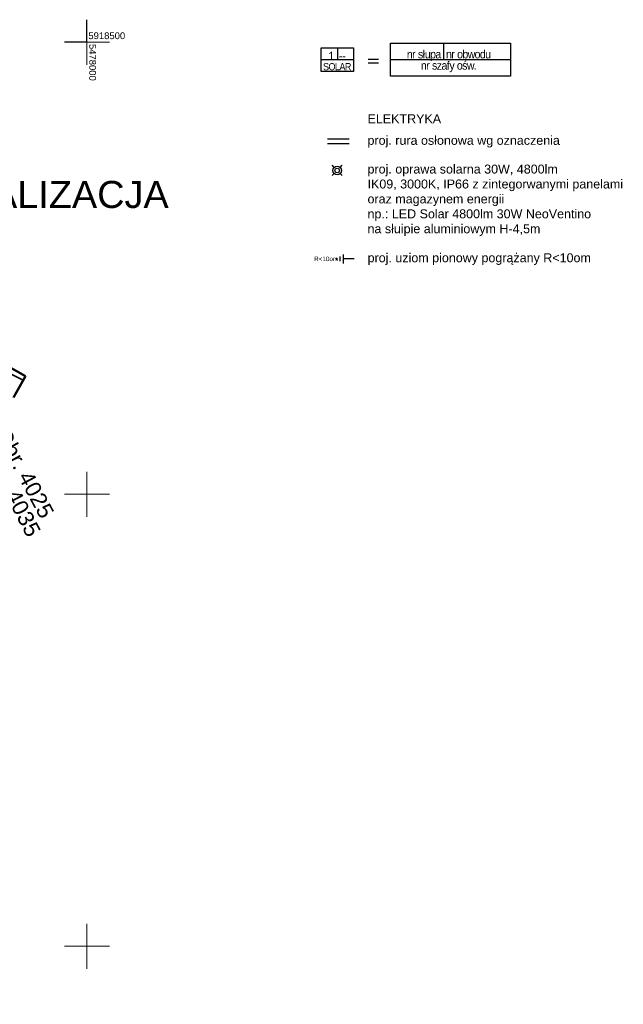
# Model space of a CAD drawing. Extents: x 5477758 to 5478338, y 5918274 to 5918502.
# Tile 121 of 121: x 5477993 to 5478059, y 5918394 to 5918502. Entities that reach past the tile are written whole.
import ezdxf
from ezdxf.enums import TextEntityAlignment as Align

# ---------------------------------------------------------------- set-up
doc = ezdxf.new("R2010")
doc.units = 0
for name, pattern in [('PRZER2-1', [3, 2, -1]), ('PRZER3-2', [5, 3, -2]), ('PRZER4-1', [5, 4, -1])]:
    doc.linetypes.add(name, pattern=pattern)
for name, color, linetype, lineweight in [('0_GRANICE NAWIERZCHNI', 8, 'CONTINUOUS', 0), ('0_OPISY', 8, 'CONTINUOUS', 0), ('E_linie_kablowe_0.4kV', 1, 'CONTINUOUS', 30), ('E_opis', 5, 'CONTINUOUS', 25), ('E_osw', 8, 'CONTINUOUS', 30), ('E_rury', 5, 'CONTINUOUS', 25), ('FrameItemsLayer$', 8, 'CONTINUOUS', 0), ('GESDZI', 8, 'CONTINUOUS', 18), ('GESJOB_O', 8, 'PRZER3-2', 35), ('GSLKOG', 8, 'CONTINUOUS', 35), ('GSSZSN', 8, 'PRZER2-1', 18), ('Teksty ramka', 5, 'CONTINUOUS', 9)]:
    doc.layers.add(name, color=color, linetype=linetype, lineweight=lineweight)
doc.layers.add('kołnierz', color=8, linetype='CONTINUOUS', lineweight=70, plot=False)
doc.styles.add('CP_TXTCON', font='ARIAL.TTF', dxfattribs={"width": 0.8})
doc.styles.add('GENERATED_STYLE_2', font='arial.ttf')
doc.styles.add('GEO-INFO', font='arial.ttf')
doc.styles.get("Standard").update_dxf_attribs({"font": 'TXT.SHX'})
doc.styles.add('Style-Arial', font='arial.ttf')

# ---------------------------------------------------------------- blocks, each defined once
blk = doc.blocks.new('zw$6B5E')
at = {"layer": 'E_osw', "color": 5}
for p, q in [((0.36, 0.04), (0.13, 0.28)), ((1.04, 0.04), (1.27, 0.28)), ((0.36, -0.64), (0.13, -0.87)), ((1.04, -0.64), (1.27, -0.87))]:
    blk.add_line(p, q, dxfattribs=at)
for radius in [0.479, 0.242]:
    blk.add_circle((0.7, -0.3), radius, dxfattribs=at)

msp = doc.modelspace()

# ---------------------------------------------------------------- linework, layer by layer
at = {"layer": 'E_linie_kablowe_0.4kV', "color": 7, "linetype": 'ByBlock'}
for p, q in [((5478027.65, 5918475.91), (5478027.65, 5918476.16)), ((5478028.03, 5918475.78), (5478028.03, 5918476.29)), ((5478028.41, 5918475.52), (5478028.41, 5918476.54)), ((5478029.56, 5918476.03), (5478028.41, 5918476.03))]:
    msp.add_line(p, q, dxfattribs=at)
at = {"layer": 'E_opis', "lineweight": 25}
for points in [[(5478033.61, 5918499.89), (5478046.89, 5918499.89), (5478046.89, 5918496.27), (5478033.61, 5918496.27)], [(5478025.93, 5918499.37), (5478029.51, 5918499.37), (5478029.51, 5918496.78), (5478025.93, 5918496.78)]]:
    msp.add_lwpolyline(points, close=True, dxfattribs=at)
for points in [[(5478039.47, 5918499.89), (5478039.47, 5918498.08)], [(5478027.72, 5918499.37), (5478027.72, 5918498.08)], [(5478025.93, 5918498.08), (5478029.51, 5918498.08)], [(5478033.61, 5918498.08), (5478046.89, 5918498.08)]]:
    msp.add_lwpolyline(points, dxfattribs=at)
at = {"layer": 'E_rury', "lineweight": 30}
for p, q in [((5478000, 5918500), (5478000, 5918502.5)), ((5478000, 5918500), (5477997.5, 5918500)), ((5478029.02, 5918489.28), (5478026.63, 5918489.28)), ((5478029.02, 5918488.78), (5478026.63, 5918488.78))]:
    msp.add_line(p, q, dxfattribs=at)
at = {"layer": 'FrameItemsLayer$', "linetype": 'Continuous', "lineweight": 18}
for points in [[(5478000, 5918497.5), (5478000, 5918502.5)], [(5477997.5, 5918500), (5478002.5, 5918500)], [(5478000, 5918447.5), (5478000, 5918452.5)], [(5477997.5, 5918450), (5478002.5, 5918450)], [(5478000, 5918397.5), (5478000, 5918402.5)], [(5477997.5, 5918400), (5478002.5, 5918400)]]:
    msp.add_lwpolyline(points, dxfattribs=at)
at = {"layer": 'GESDZI', "linetype": 'Continuous', "lineweight": 18}
for points in [[(5477983.34, 5918468.64), (5477985.09, 5918466.25), (5477992.93, 5918462.61)], [(5477992.93, 5918462.61), (5477985.09, 5918466.25), (5477989.62, 5918456.78)]]:
    msp.add_lwpolyline(points, dxfattribs=at)
at = {"layer": 'GSLKOG', "linetype": 'Continuous', "lineweight": 35}
msp.add_lwpolyline([(5477992.94, 5918462.64), (5477985.54, 5918466.3), (5477985.02, 5918466.92)], dxfattribs=at)
at = {"layer": 'GSSZSN', "linetype": 'PRZER2-1', "lineweight": 18, "ltscale": 0.5}
msp.add_lwpolyline([(5477992.94, 5918462.64), (5477985.54, 5918466.3), (5477985.03, 5918466.89), (5477984.03, 5918468.25)], dxfattribs=at)
at = {"layer": 'kołnierz', "linetype": 'PRZER4-1', "lineweight": 50}
msp.add_lwpolyline([(5477977.31, 5918380.8), (5477954.84, 5918395.48), (5477993.18, 5918463.06), (5477934.57, 5918496.31), (5477890.35, 5918424.45), (5477901.97, 5918417.47), (5477859.48, 5918348.3), (5477882.17, 5918332.75), (5477926.65, 5918301.78)], close=True, dxfattribs=at)

# ---------------------------------------------------------------- block references
at = {"layer": '0_GRANICE NAWIERZCHNI'}
msp.add_blockref('zw$6B5E', (5478026.99, 5918486.12), dxfattribs=at)

# ---------------------------------------------------------------- texts
at = {"layer": '0_OPISY', "insert": (5477972.95, 5918484.67), "char_height": 3, "attachment_point": 1, "rotation": 359.9974, "style": 'GENERATED_STYLE_2'}
msp.add_mtext('{\\A1;III    LOKALIZACJA}', dxfattribs=at)
at = {"layer": 'E_linie_kablowe_0.4kV', "color": 7, "style": 'CP_TXTCON', "width": 0.8}
msp.add_text('R<10om', height=0.5, rotation=0.0025, dxfattribs=at).set_placement((5478025.14, 5918475.79))
at = {"layer": 'E_opis', "lineweight": 25, "char_height": 0.9317, "attachment_point": 5, "line_spacing_factor": 0.802139, "style": 'CP_TXTCON'}
for s, insert in [('\\T0.9;\\W0.9;nr słupa  nr obwodu\\Pnr szafy ośw.', (5478040.03, 5918497.92)), ('\\T0.9;\\W0.9;1  --\\P\\H0.858637x;SOLAR', (5478027.66, 5918497.92))]:
    msp.add_mtext(s, dxfattribs=dict(at, insert=insert))
at = {"layer": 'E_opis', "lineweight": 25, "insert": (5478031.71, 5918498.04), "char_height": 1.48, "attachment_point": 5, "line_spacing_factor": 0.802139}
msp.add_mtext('=', dxfattribs=at)
at = {"layer": 'FrameItemsLayer$', "linetype": 'Continuous', "lineweight": 0, "style": 'GEO-INFO'}
msp.add_text('5918500', height=0.75, dxfattribs=at).set_placement((5478000.15, 5918501.1, 21474836.47), align=Align.TOP_LEFT)
msp.add_text('5478000', height=0.75, rotation=270, dxfattribs=at).set_placement((5478001, 5918495.74, 21474836.47), align=Align.TOP_RIGHT)
at = {"layer": 'GESJOB_O', "linetype": 'Continuous', "lineweight": 0, "style": 'GEO-INFO'}
for s, rotation, p in [('Obr. 4025', 298.18, (5477993.1, 5918452.36)), ('Obr. 4035', 297.1924, (5477991.7, 5918450.34))]:
    msp.add_text(s, height=1.75, rotation=rotation, dxfattribs=at).set_placement(p, align=Align.MIDDLE_CENTER)
at = {"layer": 'Teksty ramka', "char_height": 0.99, "width": 31.1457, "attachment_point": 1, "style": 'Style-Arial'}
for s, insert in [('ELEKTRYKA', (5478031.05, 5918492.04)), ('proj. rura osłonowa wg oznaczenia', (5478031.05, 5918489.65)), ('proj. oprawa solarna 30W, 4800lm\\PIK09, 3000K, IP66 z zintegorwanymi panelami oraz magazynem energii \\Pnp.: LED Solar 4800lm 30W NeoVentino\\Pna słuipie aluminiowym H-4,5m', (5478031.05, 5918486.47)), ('proj. uziom pionowy pogrążany R<10om', (5478031.06, 5918476.66))]:
    msp.add_mtext(s, dxfattribs=dict(at, insert=insert))

doc.saveas('drawing.dxf')
